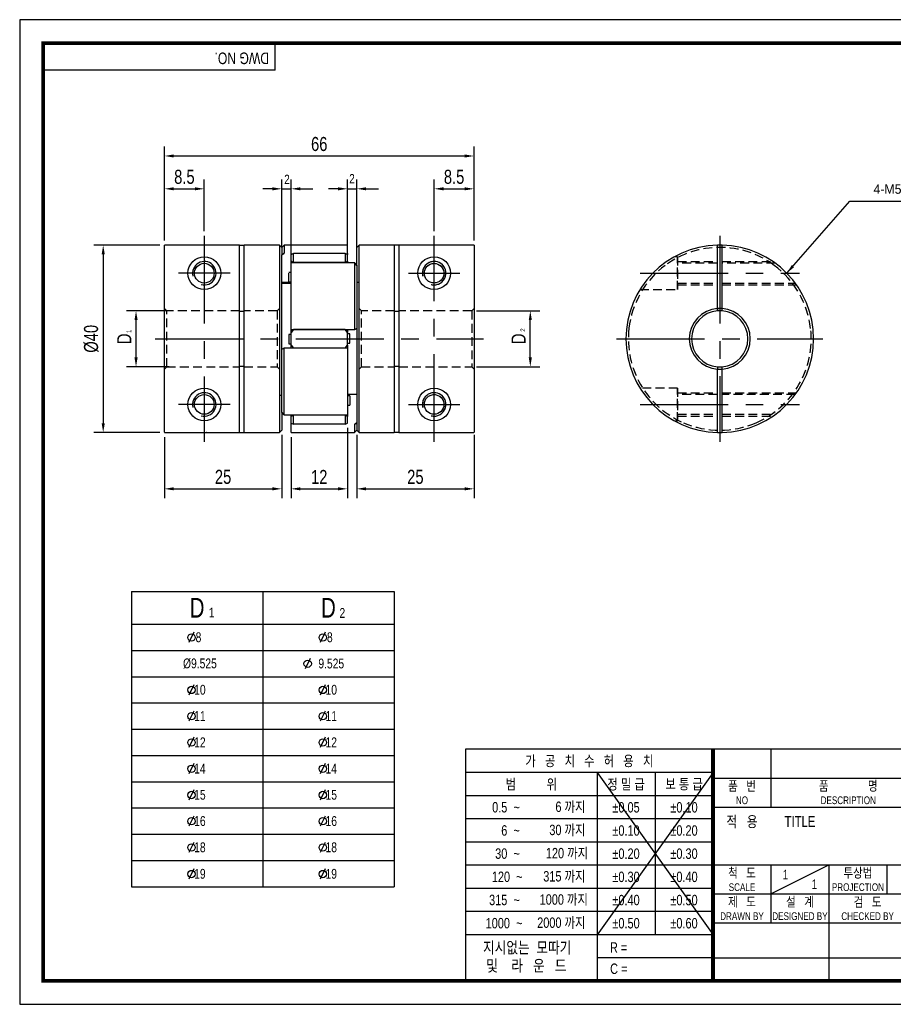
# Model space of a CAD drawing. Header units: millimetres. Extents: x 0 to 297, y 0 to 210.
# Tile 1 of 2: x 0 to 186, y 0 to 210. Entities that reach past the tile are written whole.
import ezdxf
from ezdxf.enums import TextEntityAlignment as Align

# ---------------------------------------------------------------- set-up
doc = ezdxf.new("R2010")
doc.units = ezdxf.units.MM
doc.header["$LTSCALE"] = 15
for name, pattern in [('CENTER', [2, 1.25, -0.25, 0.25, -0.25]), ('CENTER2', [1.125, 0.75, -0.125, 0.125, -0.125]), ('DASHED', [0.75, 0.5, -0.25]), ('HIDDEN', [0.375, 0.25, -0.125]), ('HIDDEN2', [0.1875, 0.125, -0.0625]), ('PHANTOM2', [1.25, 0.625, -0.125, 0.125, -0.125, 0.125, -0.125])]:
    doc.linetypes.add(name, pattern=pattern)
doc.layers.get('0').update_dxf_attribs({"linetype": 'CONTINUOUS'})
doc.layers.get('Defpoints').update_dxf_attribs({"linetype": 'CONTINUOUS'})
for name, color, linetype in [('BM', 2, 'CONTINUOUS'), ('C', 1, 'CENTER2'), ('CT', 1, 'CENTER'), ('D', 7, 'CONTINUOUS'), ('DIM', 7, 'CONTINUOUS'), ('H', 3, 'HIDDEN'), ('HD', 4, 'DASHED'), ('P', 4, 'PHANTOM2')]:
    doc.layers.add(name, color=color, linetype=linetype)
doc.styles.get("Standard").update_dxf_attribs({"font": 'Gulim.ttf', "width": 0.8, "height": 3})
doc.dimstyles.new('LIM', dxfattribs={"dimtxt": 2, "dimasz": 2, "dimexe": 2, "dimexo": 1, "dimgap": 1, "dimtad": 1, "dimdec": 3, "dimzin": 9, "dimdsep": 46, "dimtxsty": 'Standard', "dimcen": 3, "dimclrd": 1, "dimclre": 1, "dimadec": 0, "dimazin": 0, "dimtfac": 1, "dimtdec": 3, "dimtmove": 0, "dimatfit": 3, "dimfxl": 0, "dimtolj": 1, "dimtzin": 0, "dimarcsym": 0})

# ---------------------------------------------------------------- blocks, each defined once
blk = doc.blocks.new('new block')
blk.add_line((19.04, 5.53), (17.5, 2.41))
blk.add_circle((18.3, 3.95), 1.12)
blk = doc.blocks.new('*D8')
at = {"layer": 'Defpoints', "color": 0}
for p in [(39.36, 173.93), (39.36, 163.93), (30.86, 161.88)]:
    blk.add_point(p, dxfattribs=at)
at = {"layer": 'DIM', "color": 1, "lineweight": -2}
for p, q in [((30.86, 162.88), (30.86, 175.93)), ((39.36, 164.93), (39.36, 175.93)), ((32.86, 173.93), (37.36, 173.93))]:
    blk.add_line(p, q, dxfattribs=at)
at = {"layer": 'DIM', "color": 1}
for points in [[(32.86, 174.26), (32.86, 173.6), (30.86, 173.93)], [(37.36, 174.26), (37.36, 173.6), (39.36, 173.93)]]:
    blk.add_solid(points, dxfattribs=at)
at = {"layer": 'DIM', "color": 0, "insert": (35.11, 176.47), "char_height": 3, "attachment_point": 5}
blk.add_mtext('\\A1;8.5', dxfattribs=at)
blk = doc.blocks.new('*D9')
at = {"layer": 'Defpoints', "color": 0}
for p in [(96.86, 173.93), (88.36, 163.93), (96.86, 161.88)]:
    blk.add_point(p, dxfattribs=at)
at = {"layer": 'DIM', "color": 1, "lineweight": -2}
for p, q in [((88.36, 164.93), (88.36, 175.93)), ((96.86, 162.88), (96.86, 175.93)), ((90.36, 173.93), (94.86, 173.93))]:
    blk.add_line(p, q, dxfattribs=at)
at = {"layer": 'DIM', "color": 1}
for points in [[(90.36, 174.26), (90.36, 173.6), (88.36, 173.93)], [(94.86, 174.26), (94.86, 173.6), (96.86, 173.93)]]:
    blk.add_solid(points, dxfattribs=at)
at = {"layer": 'DIM', "color": 0, "insert": (92.61, 176.47), "char_height": 3, "attachment_point": 5}
blk.add_mtext('\\A1;8.5', dxfattribs=at)
blk = doc.blocks.new('*D10')
at = {"layer": 'Defpoints', "color": 0}
for p in [(96.86, 180.93), (30.86, 161.88), (96.86, 161.88)]:
    blk.add_point(p, dxfattribs=at)
at = {"layer": 'DIM', "color": 1, "lineweight": -2}
for p, q in [((30.86, 162.88), (30.86, 182.93)), ((96.86, 162.88), (96.86, 182.93)), ((32.86, 180.93), (94.86, 180.93))]:
    blk.add_line(p, q, dxfattribs=at)
at = {"layer": 'DIM', "color": 1}
for points in [[(32.86, 181.26), (32.86, 180.6), (30.86, 180.93)], [(94.86, 181.26), (94.86, 180.6), (96.86, 180.93)]]:
    blk.add_solid(points, dxfattribs=at)
at = {"layer": 'DIM', "color": 0, "insert": (63.86, 183.47), "char_height": 3, "attachment_point": 5}
blk.add_mtext('\\A1;66', dxfattribs=at)
blk = doc.blocks.new('*D11')
at = {"layer": 'Defpoints', "color": 0}
for p in [(96.36, 147.92), (108.86, 147.92), (96.36, 135.96)]:
    blk.add_point(p, dxfattribs=at)
at = {"layer": 'DIM', "color": 1, "lineweight": -2}
for p, q in [((97.36, 147.92), (110.86, 147.92)), ((108.86, 137.96), (108.86, 145.92)), ((97.36, 135.96), (110.86, 135.96))]:
    blk.add_line(p, q, dxfattribs=at)
at = {"layer": 'DIM', "color": 1}
for points in [[(108.53, 145.92), (109.19, 145.92), (108.86, 147.92)], [(108.53, 137.96), (109.19, 137.96), (108.86, 135.96)]]:
    blk.add_solid(points, dxfattribs=at)
at = {"layer": 'DIM', "color": 0, "insert": (106.36, 141.94), "char_height": 3, "attachment_point": 5, "rotation": 90}
blk.add_mtext('\\A1;D', dxfattribs=at)
blk = doc.blocks.new('*D12')
at = {"layer": 'Defpoints', "color": 0}
for p in [(24.8, 147.92), (32.87, 147.92), (32.87, 135.96)]:
    blk.add_point(p, dxfattribs=at)
at = {"layer": 'DIM', "color": 1, "lineweight": -2}
for p, q in [((31.87, 147.92), (22.8, 147.92)), ((24.8, 137.96), (24.8, 145.92)), ((31.87, 135.96), (22.8, 135.96))]:
    blk.add_line(p, q, dxfattribs=at)
at = {"layer": 'DIM', "color": 1}
for points in [[(24.47, 145.92), (25.14, 145.92), (24.8, 147.92)], [(24.47, 137.96), (25.14, 137.96), (24.8, 135.96)]]:
    blk.add_solid(points, dxfattribs=at)
at = {"layer": 'DIM', "color": 0, "insert": (22.3, 141.94), "char_height": 3, "attachment_point": 5, "rotation": 90}
blk.add_mtext('\\A1;D', dxfattribs=at)
blk = doc.blocks.new('*D13')
at = {"layer": 'Defpoints', "color": 0}
for p in [(30.91, 161.93), (17.8, 121.94), (30.91, 121.94)]:
    blk.add_point(p, dxfattribs=at)
at = {"layer": 'DIM', "color": 1, "lineweight": -2}
for p, q in [((29.91, 161.93), (15.8, 161.93)), ((17.8, 159.93), (17.8, 123.94)), ((29.91, 121.94), (15.8, 121.94))]:
    blk.add_line(p, q, dxfattribs=at)
at = {"layer": 'DIM', "color": 1}
for points in [[(17.47, 159.93), (18.14, 159.93), (17.8, 161.93)], [(17.47, 123.94), (18.14, 123.94), (17.8, 121.94)]]:
    blk.add_solid(points, dxfattribs=at)
at = {"layer": 'DIM', "color": 0, "insert": (15.26, 141.94), "char_height": 3, "attachment_point": 5, "rotation": 90}
blk.add_mtext('\\A1;%%C40', dxfattribs=at)
blk = doc.blocks.new('*D14')
at = {"layer": 'Defpoints', "color": 0}
for p in [(30.86, 121.99), (55.86, 122.44), (55.86, 109.94)]:
    blk.add_point(p, dxfattribs=at)
at = {"layer": 'DIM', "color": 1, "lineweight": -2}
for p, q in [((30.86, 120.99), (30.86, 107.94)), ((55.86, 121.44), (55.86, 107.94)), ((32.86, 109.94), (53.86, 109.94))]:
    blk.add_line(p, q, dxfattribs=at)
at = {"layer": 'DIM', "color": 1}
for points in [[(32.86, 110.28), (32.86, 109.61), (30.86, 109.94)], [(53.86, 110.28), (53.86, 109.61), (55.86, 109.94)]]:
    blk.add_solid(points, dxfattribs=at)
at = {"layer": 'DIM', "color": 0, "insert": (43.36, 112.48), "char_height": 3, "attachment_point": 5}
blk.add_mtext('\\A1;25', dxfattribs=at)
blk = doc.blocks.new('*D15')
at = {"layer": 'Defpoints', "color": 0}
for p in [(69.86, 123.97), (57.86, 121.99), (69.86, 109.94)]:
    blk.add_point(p, dxfattribs=at)
at = {"layer": 'DIM', "color": 1, "lineweight": -2}
for p, q in [((69.86, 122.97), (69.86, 107.94)), ((57.86, 120.99), (57.86, 107.94)), ((59.86, 109.94), (67.86, 109.94))]:
    blk.add_line(p, q, dxfattribs=at)
at = {"layer": 'DIM', "color": 1}
for points in [[(59.86, 110.28), (59.86, 109.61), (57.86, 109.94)], [(67.86, 110.28), (67.86, 109.61), (69.86, 109.94)]]:
    blk.add_solid(points, dxfattribs=at)
at = {"layer": 'DIM', "color": 0, "insert": (63.86, 112.48), "char_height": 3, "attachment_point": 5}
blk.add_mtext('\\A1;12', dxfattribs=at)
blk = doc.blocks.new('*D16')
at = {"layer": 'Defpoints', "color": 0}
for p in [(71.86, 122.44), (96.86, 122.44), (96.86, 109.94)]:
    blk.add_point(p, dxfattribs=at)
at = {"layer": 'DIM', "color": 1, "lineweight": -2}
for p, q in [((71.86, 121.44), (71.86, 107.94)), ((96.86, 121.44), (96.86, 107.94)), ((73.86, 109.94), (94.86, 109.94))]:
    blk.add_line(p, q, dxfattribs=at)
at = {"layer": 'DIM', "color": 1}
for points in [[(73.86, 110.28), (73.86, 109.61), (71.86, 109.94)], [(94.86, 110.28), (94.86, 109.61), (96.86, 109.94)]]:
    blk.add_solid(points, dxfattribs=at)
at = {"layer": 'DIM', "color": 0, "insert": (84.36, 112.48), "char_height": 3, "attachment_point": 5}
blk.add_mtext('\\A1;25', dxfattribs=at)

msp = doc.modelspace()

# ---------------------------------------------------------------- linework, layer by layer
for p, q in [((54.437, 199.2323), (54.437, 205)), ((54.437, 199.2323), (5, 199.2323)), ((23.8093, 88.0747), (79.8093, 88.0747)), ((23.8093, 88.0747), (23.8093, 25.0747)), ((79.8093, 88.0747), (79.8093, 25.0747)), ((95.0758, 54.437), (95.0758, 5)), ((147.8086, 54.437), (95.0758, 54.437)), ((292, 54.437), (147.8086, 54.437)), ((147.8086, 54.437), (147.8086, 5)), ((160.1679, 54.437), (160.1679, 42.0778)), ((147.8086, 49.4295), (95.0758, 49.4295)), ((147.8086, 49.4295), (123.0901, 14.8235)), ((123.0901, 49.4295), (147.8086, 14.8235)), ((123.0901, 49.4295), (123.0901, 5)), ((135.4493, 49.4295), (135.4493, 14.8235)), ((147.8086, 48.2574), (292, 48.2574)), ((147.8086, 44.4858), (95.0758, 44.4858)), ((147.8086, 42.0778), (292, 42.0778)), ((147.8086, 39.5421), (95.0758, 39.5421)), ((147.8086, 34.5984), (95.0758, 34.5984)), ((147.8086, 29.6547), (95.0758, 29.6547)), ((147.8086, 29.7185), (292, 29.7185)), ((160.1679, 23.5389), (172.5271, 29.7185)), ((160.1679, 29.7185), (160.1679, 17.3593)), ((172.5271, 29.7185), (172.5271, 5)), ((184.8864, 29.7185), (184.8864, 23.5389)), ((23.8093, 25.0747), (79.8093, 25.0747)), ((147.8086, 24.711), (95.0758, 24.711)), ((147.8086, 23.5389), (221.9642, 23.5389)), ((147.8086, 19.7673), (95.0758, 19.7673)), ((147.8086, 17.3593), (292, 17.3593)), ((147.8086, 14.8235), (95.0758, 14.8235)), ((147.8086, 9.8798), (123.0901, 9.8798)), ((147.8086, 9.8798), (221.9642, 9.8798))]:
    msp.add_line(p, q)
at = {"color": 4}
for p, q in [((51.8093, 88.0747), (51.8093, 25.0747)), ((23.8093, 81.0747), (79.8093, 81.0747))]:
    msp.add_line(p, q, dxfattribs=at)
at = {"color": 1}
for p, q in [((23.8093, 75.4747), (79.8093, 75.4747)), ((23.8093, 69.8747), (79.8093, 69.8747)), ((23.8093, 64.2747), (79.8093, 64.2747)), ((23.8093, 58.6747), (79.8093, 58.6747)), ((23.8093, 53.0747), (79.8093, 53.0747)), ((23.8093, 47.4747), (79.8093, 47.4747)), ((23.8093, 41.8747), (79.8093, 41.8747)), ((23.8093, 36.2747), (79.8093, 36.2747)), ((23.8093, 30.6747), (79.8093, 30.6747))]:
    msp.add_line(p, q, dxfattribs=at)
msp.add_lwpolyline([(297, 210), (0, 210), (0, 0), (297, 0)], close=True)
msp.add_lwpolyline([(292, 205, 0.8, 0.8, 0), (5, 205, 0.8, 0.8, 0), (5, 5, 0.8, 0.8, 0), (292, 5, 0.8, 0.8, 0)], format="xyseb", close=True)
at = {"const_width": 0.824}
msp.add_lwpolyline([(147.8086, 5), (147.8086, 54.437)], dxfattribs=at)
at = {"layer": 'BM', "linetype": 'Continuous'}
for p, q in [((30.8589, 121.9926), (30.8589, 161.88)), ((46.8589, 161.93), (30.9089, 161.93)), ((46.8589, 161.9113), (47.8589, 161.9113)), ((55.3589, 161.9363), (47.8589, 161.9363)), ((55.8589, 161.4363), (55.3589, 161.9363)), ((55.3589, 161.9363), (55.3589, 121.9363)), ((56.3589, 161.9363), (55.8589, 161.4363)), ((69.8089, 161.9363), (56.3589, 161.9363)), ((56.3589, 161.9363), (56.3589, 160.1932)), ((69.8589, 160.1475), (69.8589, 161.8863)), ((72.3589, 161.9363), (71.8589, 161.4363)), ((79.8589, 161.9363), (72.3589, 161.9363)), ((72.3589, 121.9363), (72.3589, 161.9363)), ((80.8589, 161.9113), (79.8589, 161.9113)), ((87.8589, 161.9363), (80.8589, 161.9363)), ((87.8564, 161.93), (87.8589, 161.9363)), ((96.8089, 161.93), (87.8564, 161.93)), ((96.8589, 161.88), (96.8589, 121.9926)), ((148.754, 161.93), (148.754, 161.88)), ((148.754, 148.417), (148.754, 161.88)), ((149.754, 161.88), (149.754, 161.93)), ((149.754, 148.417), (149.754, 161.88)), ((55.8589, 161.4363), (55.8589, 159.8274)), ((56.2818, 160.1056), (55.8589, 159.8274)), ((55.8589, 139.7079), (55.8589, 159.8274)), ((58.3589, 160.1554), (57.8589, 159.9032)), ((57.8589, 158.5284), (57.8589, 159.9032)), ((69.3589, 160.1554), (58.3589, 160.1554)), ((69.8589, 159.9032), (69.3589, 160.1554)), ((69.8589, 160.1475), (69.8589, 159.9167)), ((69.8589, 158.5284), (69.8589, 159.9032)), ((71.8589, 157.5989), (71.8589, 161.4363)), ((57.8589, 158.0964), (57.8589, 158.5284)), ((57.8589, 158.5284), (58.3589, 158.1906)), ((57.8589, 143.9874), (57.8589, 158.0964)), ((71.3685, 158.1464), (57.9089, 158.1464)), ((69.3589, 158.1906), (58.3589, 158.1906)), ((58.3589, 158.1906), (58.3589, 158.1464)), ((69.3589, 158.1906), (69.8589, 158.5284)), ((69.3589, 158.1464), (69.3589, 158.1906)), ((69.8589, 158.5284), (69.8589, 158.1464)), ((71.3589, 158.1369), (71.3589, 143.9926)), ((71.436, 158.099), (71.8589, 157.5989)), ((71.8589, 157.5989), (71.8589, 144.1647)), ((55.8589, 153.7972), (57.8589, 153.7972)), ((148.754, 148.417), (148.754, 147.9154)), ((149.754, 147.9154), (149.754, 148.417)), ((57.8589, 142.8696), (57.3589, 142.8696)), ((57.3589, 142.8696), (57.3589, 140.8696)), ((57.8589, 143.3111), (57.8589, 143.9874)), ((58.3589, 143.9012), (57.8589, 143.3111)), ((57.8589, 140.5615), (57.8589, 143.3111)), ((57.9089, 143.9374), (71.414, 143.9374)), ((58.3589, 143.9374), (58.3589, 143.9012)), ((69.3589, 143.9012), (58.3589, 143.9012)), ((69.3589, 143.9012), (69.3589, 143.9374)), ((69.8589, 143.3111), (69.3589, 143.9012)), ((69.8589, 143.9374), (69.8589, 143.3111)), ((69.8589, 140.5615), (69.8589, 143.3111)), ((70.3589, 143.003), (69.8589, 143.003)), ((70.3589, 141.003), (70.3589, 143.003)), ((71.8589, 144.1647), (71.436, 143.9429)), ((71.8589, 144.1647), (71.8589, 124.0452)), ((57.3589, 140.8696), (57.8589, 140.8696)), ((69.8589, 141.003), (70.3589, 141.003)), ((55.8589, 139.7079), (56.2818, 139.9297)), ((55.8589, 126.2736), (55.8589, 139.7079)), ((69.8089, 139.9352), (56.3038, 139.9352)), ((56.3589, 125.7357), (56.3589, 139.88)), ((57.8589, 139.9352), (57.8589, 140.5615)), ((57.8589, 140.5615), (58.3589, 139.9714)), ((69.3589, 139.9714), (58.3589, 139.9714)), ((58.3589, 139.9714), (58.3589, 139.9352)), ((69.3589, 139.9714), (69.8589, 140.5615)), ((69.3589, 139.9352), (69.3589, 139.9714)), ((69.8589, 140.5615), (69.8589, 139.8852)), ((69.8589, 139.8852), (69.8589, 125.7762)), ((148.754, 135.9572), (148.754, 135.4556)), ((148.754, 121.9926), (148.754, 135.4556)), ((149.754, 135.4556), (149.754, 135.9572)), ((149.754, 121.9926), (149.754, 135.4556)), ((71.8589, 130.0754), (69.8589, 130.0754)), ((70.3589, 129.8026), (69.8589, 129.8026)), ((70.3589, 129.8026), (70.3589, 127.8026)), ((56.2818, 125.7735), (55.8589, 126.2736)), ((55.8589, 126.2736), (55.8589, 122.4363)), ((69.8589, 127.8026), (70.3589, 127.8026)), ((56.3493, 125.7262), (69.8089, 125.7262)), ((57.8589, 125.3442), (57.8589, 125.7262)), ((58.3589, 125.682), (57.8589, 125.3442)), ((57.8589, 123.9694), (57.8589, 125.3442)), ((57.8589, 123.9694), (58.3589, 123.7171)), ((57.8589, 123.7251), (57.8589, 123.9558)), ((58.3589, 125.7262), (58.3589, 125.682)), ((69.3589, 125.682), (58.3589, 125.682)), ((69.3589, 125.682), (69.3589, 125.7262)), ((69.8589, 125.3442), (69.3589, 125.682)), ((69.3589, 123.7171), (69.8589, 123.9694)), ((69.8589, 125.7762), (69.8589, 125.3442)), ((69.8589, 123.9694), (69.8589, 125.3442)), ((71.436, 123.767), (71.8589, 124.0452)), ((71.8589, 124.0452), (71.8589, 122.4363)), ((30.9089, 121.9425), (39.8614, 121.9425)), ((39.8614, 121.9425), (39.8589, 121.9363)), ((39.8589, 121.9363), (46.8589, 121.9363)), ((46.8589, 121.9613), (47.8589, 121.9613)), ((47.8589, 121.9363), (55.3589, 121.9363)), ((55.3589, 121.9363), (55.8589, 122.4363)), ((57.8589, 121.9863), (57.8589, 123.7251)), ((57.9089, 121.9363), (71.3589, 121.9363)), ((69.3589, 123.7171), (58.3589, 123.7171)), ((71.3589, 123.6794), (71.3589, 121.9363)), ((71.3589, 121.9363), (71.8589, 122.4363)), ((71.8589, 122.4363), (72.3589, 121.9363)), ((72.3589, 121.9363), (79.8589, 121.9363)), ((80.8589, 121.9613), (79.8589, 121.9613)), ((80.8589, 121.9425), (96.8089, 121.9425)), ((148.754, 121.9926), (148.754, 121.9425)), ((149.754, 121.9425), (149.754, 121.9926))]:
    msp.add_line(p, q, dxfattribs=at)
at = {"layer": 'BM', "linetype": 'HIDDEN2'}
for p, q in [((148.754, 147.9154), (148.754, 161.93)), ((149.754, 147.9154), (149.754, 161.93)), ((55.8589, 159.8274), (56.2818, 160.1056)), ((57.8589, 159.9032), (58.3589, 160.1554)), ((58.3589, 158.1906), (58.3589, 160.1554)), ((69.3589, 160.1554), (69.8589, 159.9032)), ((69.3589, 160.1554), (69.3589, 158.1906)), ((58.3589, 158.1906), (57.8589, 158.5284)), ((69.8589, 158.5284), (69.3589, 158.1906)), ((71.3688, 158.1464), (71.3685, 158.1464)), ((71.8589, 157.5989), (71.436, 158.099)), ((140.254, 159.4363), (139.5674, 159.4363)), ((57.8589, 156.07), (57.3589, 156.07)), ((57.3589, 154.07), (57.3589, 156.07)), ((57.8589, 153.9363), (55.3589, 153.9363)), ((57.3589, 154.07), (57.8589, 154.07)), ((72.3589, 153.9363), (71.8589, 153.9363)), ((57.8589, 143.3111), (58.3589, 143.9012)), ((69.3589, 143.9012), (69.8589, 143.3111)), ((71.436, 143.9429), (71.8589, 144.1647)), ((148.754, 121.9425), (148.754, 135.9572)), ((149.754, 121.9425), (149.754, 135.9572)), ((55.3589, 129.9363), (55.8589, 129.9363)), ((56.3489, 125.7262), (56.3493, 125.7262)), ((58.3589, 123.7171), (58.3589, 125.682)), ((69.3589, 125.682), (69.3589, 123.7171)), ((71.8589, 124.0452), (71.436, 123.767)), ((139.5715, 124.4363), (140.254, 124.4363))]:
    msp.add_line(p, q, dxfattribs=at)
at = {"layer": 'BM', "linetype": 'Continuous'}
for centre, radius in [((39.3589, 155.9363), 3.5), ((39.3589, 155.9363), 2.1), ((88.3589, 155.9363), 3.5), ((88.3589, 155.9363), 2.1), ((39.3589, 127.9363), 3.5), ((88.3589, 127.9363), 3.5), ((39.3589, 127.9363), 2.1), ((88.3589, 127.9363), 2.1)]:
    msp.add_circle(centre, radius, dxfattribs=at)
at = {"layer": 'BM', "linetype": 'HIDDEN2'}
for centre in [(88.3589, 155.9363), (88.3589, 127.9363)]:
    msp.add_circle(centre, 2.1, dxfattribs=at)
at = {"layer": 'BM', "linetype": 'Continuous'}
for centre, radius, start, end in [((30.9089, 161.88), 0.05, 90.00926, 180.008695), ((69.8089, 161.8863), 0.05, 0, 90), ((96.8089, 161.88), 0.05, 359.990715, 89.99133), ((149.254, 141.9363), 20, 91.432544, 268.567456), ((149.254, 141.9363), 20, 88.567456, 91.432544), ((149.254, 141.9363), 20, 271.432544, 88.567456), ((56.173, 160.2791), 0.2048, 302.100561, 335.182137), ((57.9089, 158.0964), 0.05, 90, 180), ((149.254, 141.9363), 6.5, 94.411726, 265.588274), ((149.254, 141.9363), 6, 94.780192, 265.219808), ((149.254, 141.9363), 6, 85.219808, 94.780192), ((149.254, 141.9363), 6.5, 274.411726, 85.588274), ((149.254, 141.9363), 6, 274.780192, 85.219808), ((57.9089, 143.9874), 0.05, 180, 270), ((69.8089, 139.8852), 0.05, 0, 90), ((149.254, 141.9363), 6, 265.219808, 274.780192), ((69.8089, 125.7762), 0.05, 270, 0), ((30.9089, 121.9926), 0.05, 179.990715, 269.99133), ((57.9089, 121.9863), 0.05, 180, 270), ((71.5448, 123.5935), 0.2048, 122.100561, 155.182137), ((96.8089, 121.9926), 0.05, 270.00926, 0.008695), ((149.254, 141.9363), 20, 268.566049, 271.432544)]:
    msp.add_arc(centre, radius, start, end, dxfattribs=at)
at = {"layer": 'BM', "color": 1, "linetype": 'Continuous'}
for centre in [(39.3589, 155.9363), (88.3589, 155.9363), (39.3589, 127.9363), (88.3589, 127.9363)]:
    msp.add_arc(centre, 2.5, 255, 195, dxfattribs=at)
at = {"layer": 'BM', "linetype": 'HIDDEN2'}
for centre in [(88.3589, 155.9363), (88.3589, 127.9363)]:
    msp.add_arc(centre, 2.5, 255, 195, dxfattribs=at)
at = {"layer": 'BM', "linetype": 'Continuous'}
for points, knots in [([(71.436, 158.099), (71.4306, 158.1054), (71.4248, 158.1114), (71.419, 158.1169), (71.412, 158.1233), (71.4049, 158.1291), (71.398, 158.1338), (71.3914, 158.1382), (71.3849, 158.1418), (71.3791, 158.144), (71.375, 158.1456), (71.3711, 158.1465), (71.3679, 158.1464), (71.3654, 158.1463), (71.3632, 158.1456), (71.3616, 158.1442), (71.3603, 158.1431), (71.3594, 158.1414), (71.3591, 158.1392), (71.3589, 158.1385), (71.3589, 158.1377), (71.3589, 158.1369)], [0, 0, 0, 0, 0.18617479, 0.18617479, 0.18617479, 0.40734544, 0.40734544, 0.40734544, 0.61692338, 0.61692338, 0.61692338, 0.76316624, 0.76316624, 0.76316624, 0.87509958, 0.87509958, 0.87509958, 0.96847105, 0.96847105, 0.96847105, 1, 1, 1, 1]), ([(71.3589, 143.9926), (71.3589, 143.9882), (71.3595, 143.9838), (71.3606, 143.9796), (71.3617, 143.9754), (71.3633, 143.9713), (71.3652, 143.9677), (71.3679, 143.9626), (71.3713, 143.9581), (71.375, 143.9543), (71.3801, 143.9491), (71.3858, 143.9452), (71.3917, 143.9425), (71.3992, 143.939), (71.407, 143.9373), (71.4147, 143.9374), (71.422, 143.9375), (71.4293, 143.9393), (71.436, 143.9429)], [0, 0, 0, 0, 0.09718358, 0.09718358, 0.09718358, 0.19503913, 0.19503913, 0.19503913, 0.33302488, 0.33302488, 0.33302488, 0.52497867, 0.52497867, 0.52497867, 0.76854263, 0.76854263, 0.76854263, 1, 1, 1, 1]), ([(56.3589, 139.88), (56.3589, 139.8844), (56.3583, 139.8888), (56.3572, 139.893), (56.3561, 139.8972), (56.3545, 139.9013), (56.3526, 139.9049), (56.3499, 139.91), (56.3465, 139.9145), (56.3428, 139.9183), (56.3377, 139.9234), (56.3319, 139.9274), (56.3261, 139.9301), (56.3186, 139.9336), (56.3107, 139.9353), (56.3031, 139.9351), (56.2958, 139.935), (56.2885, 139.9333), (56.2818, 139.9297)], [0, 0, 0, 0, 0.09718358, 0.09718358, 0.09718358, 0.19503913, 0.19503913, 0.19503913, 0.33302488, 0.33302488, 0.33302488, 0.52497867, 0.52497867, 0.52497867, 0.76854263, 0.76854263, 0.76854263, 1, 1, 1, 1]), ([(56.2818, 125.7735), (56.2872, 125.7672), (56.293, 125.7611), (56.2988, 125.7557), (56.3057, 125.7493), (56.3129, 125.7435), (56.3198, 125.7388), (56.3263, 125.7344), (56.3328, 125.7308), (56.3387, 125.7285), (56.3428, 125.727), (56.3467, 125.7261), (56.3499, 125.7262), (56.3524, 125.7263), (56.3546, 125.727), (56.3561, 125.7283), (56.3574, 125.7295), (56.3583, 125.7312), (56.3587, 125.7333), (56.3588, 125.7341), (56.3589, 125.7349), (56.3589, 125.7357)], [0, 0, 0, 0, 0.18617479, 0.18617479, 0.18617479, 0.40734544, 0.40734544, 0.40734544, 0.61692338, 0.61692338, 0.61692338, 0.76316624, 0.76316624, 0.76316624, 0.87509958, 0.87509958, 0.87509958, 0.96847105, 0.96847105, 0.96847105, 1, 1, 1, 1])]:
    msp.add_open_spline(points, degree=3, knots=knots, dxfattribs=at)
at = {"layer": 'C'}
msp.add_line((147.8086, 49.4295), (147.8086, 49.3961), dxfattribs=at)
at = {"layer": 'CT'}
for p, q in [((39.3589, 163.93), (39.3589, 119.9425)), ((88.3589, 119.9425), (88.3589, 163.93)), ((149.254, 163.9363), (149.254, 119.9363)), ((44.8589, 155.9363), (33.8589, 155.9363)), ((82.8589, 155.9363), (93.8589, 155.9363)), ((132.2834, 155.9363), (166.2245, 155.9363)), ((28.8589, 141.9363), (98.8589, 141.9363)), ((127.254, 141.9363), (171.254, 141.9363)), ((44.8589, 127.9363), (33.8589, 127.9363)), ((82.8589, 127.9363), (93.8589, 127.9363)), ((132.2834, 127.9363), (166.2245, 127.9363))]:
    msp.add_line(p, q, dxfattribs=at)
at = {"layer": 'DIM', "color": 1}
for p, q in [((55.8589, 161.6318), (55.8589, 175.9298)), ((57.8589, 159.0964), (57.8589, 175.9298)), ((69.8589, 162.0169), (69.8589, 175.9298)), ((71.8589, 158.5989), (71.8589, 175.9298)), ((53.8589, 173.9298), (51.8589, 173.9298)), ((55.8589, 173.9298), (57.8589, 173.9298)), ((59.8589, 173.9298), (62.5256, 173.9298)), ((67.8589, 173.9298), (65.8589, 173.9298)), ((69.8589, 173.9298), (71.8589, 173.9298)), ((73.8589, 173.9298), (76.5256, 173.9298))]:
    msp.add_line(p, q, dxfattribs=at)
for points in [[(53.8589, 174.2632), (53.8589, 173.5965), (55.8589, 173.9298)], [(59.8589, 174.2632), (59.8589, 173.5965), (57.8589, 173.9298)], [(67.8589, 174.2632), (67.8589, 173.5965), (69.8589, 173.9298)], [(73.8589, 174.2632), (73.8589, 173.5965), (71.8589, 173.9298)]]:
    msp.add_solid(points, dxfattribs=at)
at = {"layer": 'H'}
msp.add_line((147.8086, 49.3128), (147.8086, 49.2711), dxfattribs=at)
at = {"layer": 'HD', "color": 2, "linetype": 'Continuous'}
for p, q in [((46.8589, 121.9363), (46.8589, 161.93)), ((47.8589, 121.9363), (47.8589, 161.9363)), ((79.8589, 161.9363), (79.8589, 121.9363)), ((80.8589, 161.9363), (80.8589, 121.9425))]:
    msp.add_line(p, q, dxfattribs=at)
at = {"layer": 'HD', "linetype": 'HIDDEN2'}
for p, q in [((140.254, 159.4363), (139.5715, 159.4363)), ((140.254, 159.4363), (140.254, 152.4363)), ((140.254, 152.4363), (140.254, 159.4363)), ((140.254, 158.4363), (148.754, 158.4363)), ((148.754, 158.0363), (140.254, 158.0363)), ((148.754, 158.0363), (140.254, 158.0363)), ((149.754, 158.4363), (160.5566, 158.4363)), ((161.12, 158.0363), (149.754, 158.0363)), ((161.1194, 158.0363), (149.754, 158.0363)), ((140.254, 153.8363), (148.754, 153.8363)), ((140.254, 153.8363), (148.754, 153.8363)), ((140.254, 153.4363), (148.754, 153.4363)), ((149.754, 153.8363), (165.3285, 153.8363)), ((149.754, 153.8363), (165.3261, 153.8363)), ((132.2319, 152.4363), (140.254, 152.4363)), ((132.2359, 152.4363), (140.254, 152.4363)), ((31.3589, 147.9154), (30.8589, 148.417)), ((46.8589, 147.9154), (31.3589, 147.9154)), ((46.8589, 147.9154), (31.3589, 147.9154)), ((31.3589, 135.9572), (31.3589, 147.9154)), ((54.8589, 147.9363), (47.8589, 147.9363)), ((55.3589, 148.4363), (54.8589, 147.9363)), ((54.8589, 147.9363), (54.8589, 135.9363)), ((72.8589, 147.9363), (72.3589, 148.4363)), ((72.8589, 135.9363), (72.8589, 147.9363)), ((79.8589, 147.9363), (72.8589, 147.9363)), ((96.3589, 147.9154), (80.8589, 147.9154)), ((96.3589, 147.9154), (82.2505, 147.9154)), ((96.8589, 148.417), (96.3589, 147.9154)), ((96.3589, 147.9154), (96.3589, 135.9572)), ((30.8589, 135.4556), (31.3589, 135.9572)), ((31.3589, 135.9572), (45.4672, 135.9572)), ((31.3589, 135.9572), (45.4672, 135.9572)), ((45.4589, 135.9363), (46.8589, 135.9363)), ((47.8589, 135.9363), (54.8589, 135.9363)), ((54.8589, 135.9363), (55.3589, 135.4363)), ((72.3589, 135.4363), (72.8589, 135.9363)), ((72.8589, 135.9363), (79.8589, 135.9363)), ((80.8589, 135.9572), (96.3589, 135.9572)), ((80.8589, 135.9572), (96.3589, 135.9572)), ((96.3589, 135.9572), (96.8589, 135.4556)), ((140.254, 131.4363), (132.2319, 131.4363)), ((140.254, 131.4363), (132.2359, 131.4363)), ((140.254, 131.4363), (140.254, 124.4363)), ((140.254, 124.4363), (140.254, 131.4363)), ((140.254, 130.4363), (148.754, 130.4363)), ((149.754, 130.4363), (165.5559, 130.4363)), ((148.754, 130.0363), (140.254, 130.0363)), ((148.754, 130.0363), (140.254, 130.0363)), ((165.3261, 130.0363), (149.754, 130.0363)), ((165.3285, 130.0363), (149.754, 130.0363)), ((139.5674, 124.4363), (140.254, 124.4363)), ((140.254, 125.8363), (148.754, 125.8363)), ((140.254, 125.8363), (148.754, 125.8363)), ((140.254, 125.4363), (148.754, 125.4363)), ((149.754, 125.8363), (161.1194, 125.8363)), ((149.754, 125.8363), (161.12, 125.8363)), ((149.754, 125.4363), (160.5566, 125.4363))]:
    msp.add_line(p, q, dxfattribs=at)
at = {"layer": 'HD', "color": 1, "linetype": 'HIDDEN2'}
for p, q in [((140.254, 158.4363), (148.754, 158.4363)), ((149.754, 158.4363), (160.5566, 158.4363)), ((140.254, 153.4363), (148.754, 153.4363)), ((149.754, 153.4363), (165.5559, 153.4363)), ((149.754, 153.4363), (165.3261, 153.4363)), ((140.254, 130.4363), (148.754, 130.4363)), ((149.754, 130.4363), (165.5559, 130.4363)), ((140.254, 125.4363), (148.754, 125.4363)), ((149.754, 125.4363), (160.5566, 125.4363))]:
    msp.add_line(p, q, dxfattribs=at)
at = {"layer": 'HD', "linetype": 'Continuous'}
for p, q in [((46.8589, 147.8524), (47.8589, 147.8524)), ((79.8589, 147.8524), (80.8589, 147.8524)), ((47.8589, 136.0202), (46.8589, 136.0202)), ((80.8589, 136.0202), (79.8589, 136.0202))]:
    msp.add_line(p, q, dxfattribs=at)
at = {"layer": 'HD', "linetype": 'HIDDEN2'}
for radius, start, end in [(19.5, 53.437996, 126.562004), (19.5, 126.562004, 173.437996), (19.5, 6.562004, 53.437996), (6.5, 85.588274, 94.411726), (19.5, 173.437996, 246.562004), (19.5, 293.437996, 6.562004), (6.5, 265.588274, 274.411726), (19.5, 246.562004, 293.437996)]:
    msp.add_arc((149.254, 141.9363), radius, start, end, dxfattribs=at)
at = {"layer": 'P'}
msp.add_line((147.8086, 49.221), (147.8086, 49.1627), dxfattribs=at)

# ---------------------------------------------------------------- block references
at = {"xscale": 0.7000000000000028, "yscale": 0.7000000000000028, "zscale": 0.7}
for p in [(23.8093, 75.4747), (51.8093, 75.4747), (48.5848, 69.8747), (23.8093, 64.2747), (51.8093, 64.2747), (23.8093, 58.6747), (51.8093, 58.6747), (23.8093, 53.0747), (51.8093, 53.0747), (23.8093, 47.4747), (51.8093, 47.4747), (23.8093, 41.8747), (51.8093, 41.8747), (23.8093, 36.2747), (51.8093, 36.2747), (23.8093, 30.6747), (51.8093, 30.6747), (23.8093, 25.0202), (51.8093, 25.0202)]:
    msp.add_blockref('new block', p, dxfattribs=at)

# ---------------------------------------------------------------- texts
at = {"color": 0}
for s, insert, char_height, width, attachment_point in [('D', (37.8093, 84.5747), 4.2, 28, 5), ('D', (65.8093, 84.5747), 4.2, 28, 5), ('1', (40.3051, 84.5996), 2.1, 6.3, 1), ('2', (68.1755, 84.5192), 2.1, 3.36, 1), (' 8', (37.8093, 78.2747), 2.1, 28, 5), (' 8', (65.8093, 78.2747), 2.1, 28, 5), ('  %%C9.525', (37.8093, 72.6747), 2.1, 28, 5), ('  9.525', (65.8093, 72.6747), 2.1, 28, 5), ('  10', (37.8093, 67.0747), 2.1, 28, 5), ('  10', (65.8093, 67.0747), 2.1, 28, 5), ('  11', (37.8093, 61.4747), 2.1, 28, 5), ('  11', (65.8093, 61.4747), 2.1, 28, 5), ('  12', (37.8093, 55.8747), 2.1, 28, 5), ('  12', (65.8093, 55.8747), 2.1, 28, 5), ('  14', (37.8093, 50.2747), 2.1, 28, 5), ('  14', (65.8093, 50.2747), 2.1, 28, 5), ('  15', (37.8093, 44.6747), 2.1, 28, 5), ('  15', (65.8093, 44.6747), 2.1, 28, 5), ('  16', (37.8093, 39.0747), 2.1, 28, 5), ('  16', (65.8093, 39.0747), 2.1, 28, 5), ('  18', (37.8093, 33.4747), 2.1, 28, 5), ('  18', (65.8093, 33.4747), 2.1, 28, 5), ('  19', (37.8093, 27.8202), 2.1, 28, 5), ('  19', (65.8093, 27.8202), 2.1, 28, 5)]:
    msp.add_mtext(s, dxfattribs=dict(at, insert=insert, char_height=char_height, width=width, attachment_point=attachment_point))
at = {"layer": 'D', "width": 0.8}
msp.add_text('DWG NO.', height=2.47185, rotation=180, dxfattribs=at).set_placement((53.1681, 203.0007))
for s, height, p in [('가   공   치   수   허   용   치', 2.224667, (121.4422, 51.9333)), ('범          위', 2.224667, (109.0829, 46.9576)), ('정 밀 급', 2.22467, (129.2697, 46.9576)), ('보 통 급', 2.22467, (141.629, 46.9576)), ('품   번', 2.05988, (153.9882, 46.6095)), ('품              명', 2.059877, (176.6469, 46.6095)), ('NO', 1.6479, (153.9882, 43.5197)), ('DESCRIPTION', 1.647902, (176.6469, 43.5197)), ('%%p0.05', 2.22467, (129.2697, 42.0139)), ('%%p0.10', 2.22467, (141.629, 42.0139)), ('적   용', 2.30706, (153.9882, 38.988)), ('TITLE', 2.30706, (166.3475, 38.988)), ('%%p0.10', 2.22467, (129.2697, 37.0702)), ('%%p0.20', 2.22467, (141.629, 37.0702)), ('%%p0.20', 2.22467, (129.2697, 32.1265)), ('%%p0.30', 2.22467, (141.629, 32.1265)), ('척   도', 2.05988, (153.9882, 28.0706)), ('투상법', 2.05988, (178.7068, 28.0706)), ('%%p0.30', 2.22467, (129.2697, 27.1828)), ('%%p0.40', 2.22467, (141.629, 27.1828)), ('1', 2.0599, (163.2577, 27.6586)), ('SCALE', 1.6479, (153.9882, 24.9808)), ('1', 2.0599, (169.4373, 25.5988)), ('PROJECTION', 1.6479, (178.7068, 24.9808)), ('%%p0.40', 2.22467, (129.2697, 22.2391)), ('%%p0.50', 2.22467, (141.629, 22.2391)), ('제   도', 2.05988, (153.9882, 21.891)), ('설   계', 2.05988, (166.3475, 21.891)), ('검   도', 2.05988, (180.7666, 21.891)), ('%%p0.50', 2.22467, (129.2697, 17.2954)), ('%%p0.60', 2.22467, (141.629, 17.2954))]:
    msp.add_text(s, height=height, dxfattribs=at).set_placement(p, align=Align.MIDDLE)
for s, height, p in [('DRAWN BY', 1.6479, (153.9882, 17.9772)), ('DESIGNED BY', 1.647902, (166.3475, 17.9772)), ('CHECKED BY', 1.6479, (180.7666, 17.9772))]:
    msp.add_text(s, height=height, dxfattribs=at).set_placement(p, align=Align.CENTER)
at = {"layer": 'D', "linetype": 'ByBlock', "width": 0.8}
for s, height, p in [('지시없는  모따기', 2.47185, (98.783, 10.8675)), ('및    라   운   드', 2.471852, (99.4623, 6.9968))]:
    msp.add_text(s, height=height, dxfattribs=at).set_placement(p)
at = {"layer": 'D', "width": 0.8}
for s, p in [('R = ', (125.8389, 10.9999)), ('C = ', (125.878, 6.4776))]:
    msp.add_text(s, height=2.22467, dxfattribs=at).set_placement(p)
at = {"layer": 'D', "char_height": 2.22467, "attachment_point": 6}
for s, insert, width in [('0.5  ~', (106.6111, 42.0139), 8.231062), ('6 까지', (120.6182, 42.0139), 9.803532), ('6  ~', (106.6111, 37.0702), 8.231022), ('30 까지', (120.6182, 37.0702), 9.803491), ('120 까지', (121.1758, 32.1265), 12.652424), ('30  ~', (106.6111, 32.1265), 8.231022), ('120  ~', (107.1976, 27.1828), 8.937991), ('315 까지', (120.6182, 27.1828), 12.097781), ('315  ~', (106.6111, 22.2391), 9.885083), ('1000 까지', (121.1426, 22.2391), 13.382285), ('2000 까지', (120.6182, 17.2954), 12.974319), ('1000  ~', (107.1704, 17.2954), 14.528725)]:
    msp.add_mtext(s, dxfattribs=dict(at, insert=insert, width=width))
at = {"layer": 'DIM'}
msp.add_text('4-M5', height=2, dxfattribs=at).set_placement((182.0317, 172.8722))
at = {"layer": 'DIM', "char_height": 2, "attachment_point": 5}
for insert in [(56.9834, 175.9531), (70.8408, 176.0944)]:
    msp.add_mtext('\\A1;2', dxfattribs=dict(at, insert=insert))
at = {"layer": 'DIM', "char_height": 1, "attachment_point": 1, "rotation": 90}
for s, insert, width in [('1', (22.7673, 143.2017), 12), ('2', (106.7427, 143.4528), 5.4)]:
    msp.add_mtext(s, dxfattribs=dict(at, insert=insert, width=width))

# ---------------------------------------------------------------- dimensions: what is measured, and where the dimension line sits
at = {"layer": 'DIM'}
for base, p1, p2, picture, middle in [((96.8589, 180.9298), (30.8589, 161.88), (96.8589, 161.88), '*D10', (63.8589, 183.4678)), ((39.3589, 173.9298), (30.8589, 161.88), (39.3589, 163.93), '*D8', (35.1089, 176.4678)), ((96.8589, 173.9298), (88.3589, 163.93), (96.8589, 161.88), '*D9', (92.6089, 176.4678)), ((69.8589, 109.9425), (57.8589, 121.9863), (69.8589, 123.9694), '*D15', (63.8589, 112.4845)), ((55.8589, 109.9425), (30.8589, 121.9926), (55.8589, 122.4363), '*D14', (43.3589, 112.4805)), ((96.8589, 109.9425), (71.8589, 122.4363), (96.8589, 122.4363), '*D16', (84.3589, 112.4805))]:
    dim = msp.add_linear_dim(base=base, p1=p1, p2=p2, dimstyle='LIM', dxfattribs=at)
    dim.commit()
    dim.dimension.update_dxf_attribs({"geometry": picture, "text_midpoint": middle})
for base, p1, p2, text, picture, middle in [((17.8049, 121.9425), (30.9089, 161.93), (30.9089, 121.9425), '%%C40', '*D13', (15.2649, 141.9363)), ((24.8049, 147.9154), (32.8715, 135.9572), (32.8715, 147.9154), 'D', '*D12', (22.3029, 141.9363)), ((108.8589, 147.9154), (96.3589, 135.9572), (96.3589, 147.9154), 'D', '*D11', (106.3569, 141.9363))]:
    dim = msp.add_linear_dim(base=base, p1=p1, p2=p2, angle=90, text=text, dimstyle='LIM', dxfattribs=at)
    dim.commit()
    dim.dimension.update_dxf_attribs({"geometry": picture, "text_midpoint": middle})

# ---------------------------------------------------------------- leaders
msp.add_leader([(163.5368, 155.9363), (177.0142, 171.2884), (193.9154, 171.2884)], dimstyle='LIM', override={"dimgap": 1, "dimtad": 0}, dxfattribs=at)

doc.saveas('drawing.dxf')
